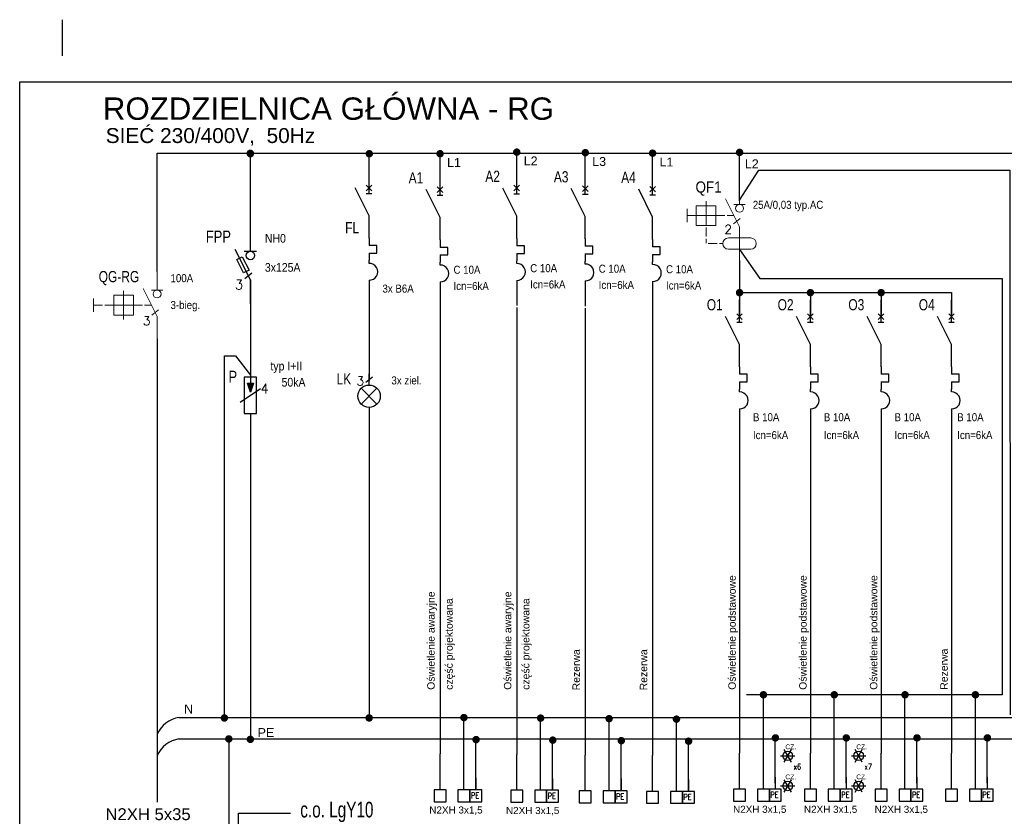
# Model space of a CAD drawing. Header units: millimetres. Extents: x 83969 to 164243, y -22860 to 4849.
# Tile 4 of 116: x 163266 to 163332, y -22644 to -22590. Entities that reach past the tile are written whole.
import ezdxf
from ezdxf.enums import TextEntityAlignment as Align

# ---------------------------------------------------------------- set-up
doc = ezdxf.new("R2010")
doc.units = ezdxf.units.MM
for name, pattern in [('ACAD_ISO04W100', [30, 24, -3, 0, -3]), ('DASHDOT', [25.4, 12.7, -6.35, 0, -6.35]), ('DASHED', [19.05, 12.7, -6.35])]:
    doc.linetypes.add(name, pattern=pattern)
doc.layers.get('0').update_dxf_attribs({"color": 251, "lineweight": 0})
for name, color, linetype in [('! GB N', 5, 'Continuous'), ('! GB Odbiory', 7, 'Continuous'), ('! GB Opis', 7, 'Continuous'), ('! GB PE', 96, 'Continuous'), ('! GB Przewody', 7, 'Continuous'), ('! GB Zabezpieczenia', 7, 'Continuous'), ('!TABELKA', 7, 'Continuous'), ('2DE_TXTART', 7, 'Continuous'), ('2DE_TXTCAR', 7, 'Continuous'), ('2DE_TXTFUN', 7, 'Continuous'), ('2DE_TXTLNK', 7, 'Continuous'), ('2DE_TXTMAN', 7, 'Continuous'), ('2DE_TXTNUM', 7, 'Continuous'), ('2DE_TXTORD', 7, 'Continuous'), ('2DE_TXTOTH', 7, 'Continuous'), ('2DE_TXTPFN', 7, 'Continuous'), ('2DE_TXTPIN', 7, 'Continuous'), ('_oprawyBDLuxEX', 253, 'Continuous'), ('ELE2', 6, 'Continuous'), ('Oprawy BD Lux', 1, 'Continuous'), ('ROZDZIELNICE', 7, 'Continuous')]:
    doc.layers.add(name, color=color, linetype=linetype)
doc.layers.add('2DE_OBJ_Hager', color=7, linetype='Continuous', lineweight=18)
doc.styles.add('Arial', font='arial.ttf')
doc.styles.add('CP_ATTR', font='ROMANS.SHX')
doc.styles.add('CP_ELATT', font='cp_simplex.shx')
doc.styles.add('CP_ELATT_IT', font='cp_simplex.shx', dxfattribs={"oblique": 15})
doc.styles.add('Romans', font='romans.shx', dxfattribs={"width": 0.8})
doc.styles.get("Standard").update_dxf_attribs({"font": 'arial.ttf'})

# ---------------------------------------------------------------- blocks, each defined once
blk = doc.blocks.new('cpelv_niecJ7_ns0085')
for p, q in [((0, 2.5), (0, 5)), ((-0.74, 3.15), (0.74, 4.35)), ((1.77, 1.77), (-1.77, -1.77)), ((-1.77, 1.77), (1.77, -1.77)), ((0, -2.5), (0, -5))]:
    blk.add_line(p, q)
blk.add_circle((0, 0), 2.5)
at = {"style": 'CP_ATTR'}
blk.add_text('3', height=2, dxfattribs=at).set_placement((-2.81, 2.41))
at = {"linetype": 'ByBlock', "style": 'CP_ELATT_IT', "flags": 9}
for tag in ['VOLTAGE', 'IP', 'CURRENT', 'EL-STATUS', 'POWER', 'PRODUCT-TYPE', 'NUMBER', 'GROUP', 'NAME']:
    blk.add_attdef(tag, (1, 0.94), '', height=0.1, dxfattribs=at)
at = {"layer": '2DE_TXTART', "linetype": 'ByBlock', "style": 'CP_ELATT', "width": 0.9, "flags": 8}
blk.add_attdef('ARTICLE', (5, 2.64), '', height=1.8, dxfattribs=at)
at = {"layer": '2DE_TXTCAR', "linetype": 'ByBlock', "style": 'CP_ELATT', "width": 0.8, "flags": 8}
blk.add_attdef('CHARACTER', text='', height=2.5, dxfattribs=at).set_placement((-4, -1.36), align=Align.RIGHT)
at = {"layer": '2DE_TXTFUN', "linetype": 'ByBlock', "style": 'CP_ELATT', "width": 0.9, "flags": 8}
blk.add_attdef('FUNCTION', (5, -6.36), '', height=1.8, dxfattribs=at)
at = {"layer": '2DE_TXTLNK', "linetype": 'ByBlock', "style": 'CP_ELATT_IT', "oblique": 15, "width": 0.8, "flags": 8}
blk.add_attdef('LINK', text='', height=2.5, dxfattribs=at).set_placement((-4, -5.36), align=Align.RIGHT)
at = {"layer": '2DE_TXTMAN', "linetype": 'ByBlock', "style": 'CP_ELATT', "width": 0.9, "flags": 8}
blk.add_attdef('PRODUCER', (5, -0.36), '', height=1.8, dxfattribs=at)
at = {"layer": '2DE_TXTNUM', "linetype": 'ByBlock', "style": 'CP_ELATT', "width": 0.8, "flags": 8}
blk.add_attdef('TAG', text='', height=2.5, dxfattribs=at).set_placement((-4, 2.64), align=Align.RIGHT)
at = {"layer": '2DE_TXTORD', "linetype": 'ByBlock', "style": 'CP_ELATT', "width": 0.9, "flags": 8}
blk.add_attdef('ORDER-NO', (5, -3.36), '', height=1.8, dxfattribs=at)
at = {"layer": '2DE_TXTOTH', "linetype": 'ByBlock', "style": 'CP_ELATT', "width": 0.9, "flags": 8}
blk.add_attdef('OTHER', (5, -9.36), '', height=1.8, dxfattribs=at)
at = {"layer": '2DE_TXTPFN', "linetype": 'ByBlock', "style": 'CP_ELATT', "width": 0.8, "flags": 8}
blk.add_attdef('CF1', (0.5, 5.5), '', height=1.8, dxfattribs=at)
blk.add_attdef('CF2', text='', height=1.8, dxfattribs=at).set_placement((0.5, -5.5), align=Align.TOP_LEFT)
at = {"layer": '2DE_TXTPIN', "linetype": 'ByBlock', "style": 'CP_ELATT', "width": 0.8, "flags": 8}
blk.add_attdef('CP1', (-0.8, 5), '', height=1.8, rotation=90, dxfattribs=at)
blk.add_attdef('CP2', text='', height=1.8, rotation=90, dxfattribs=at).set_placement((-0.8, -5), align=Align.RIGHT)
blk = doc.blocks.new('cpelv_niec07_ns0026h')
for p, q in [((0, 2.5), (0, 7.5)), ((0, -2.5), (-3.12, 3.75)), ((0.62, 4.38), (-0.63, 3.12)), ((-0.63, 4.38), (0.62, 3.12)), ((-0.63, 2.5), (0.62, 2.5)), ((0, -7.5), (0, -2.5)), ((0, -7.5), (0, -9.15)), ((1.7, -9.15), (0, -9.15)), ((0, -10.85), (1.7, -10.85)), ((0, -10.85), (0, -12.5)), ((1.7, -10.85), (1.7, -9.15)), ((0, -13.12), (0, -12.5)), ((0, -16.87), (0, -17.5))]:
    blk.add_line(p, q)
at = {"linetype": 'Continuous'}
blk.add_line((0, -17.5), (0, -22.5), dxfattribs=at)
blk.add_arc((0.06, -15), 1.88, 268.2798, 91.7202)
at = {"linetype": 'ByBlock', "style": 'CP_ELATT_IT', "flags": 9}
for tag in ['VOLTAGE', 'IP', 'CURRENT', 'EL-STATUS', 'POWER', 'PRODUCT-TYPE', 'NUMBER', 'GROUP', 'NAME']:
    blk.add_attdef(tag, (1, 0.94), '', height=0.1, dxfattribs=at)
at = {"layer": '2DE_TXTART', "linetype": 'ByBlock', "style": 'CP_ELATT', "width": 0.9, "flags": 8}
blk.add_attdef('ARTICLE', (3, 5.14), '', height=1.8, dxfattribs=at)
at = {"layer": '2DE_TXTCAR', "linetype": 'ByBlock', "style": 'CP_ELATT', "width": 0.8, "flags": 8}
blk.add_attdef('CHARACTER', text='', height=2.5, dxfattribs=at).set_placement((-4, -6.86), align=Align.RIGHT)
at = {"layer": '2DE_TXTFUN', "linetype": 'ByBlock', "style": 'CP_ELATT', "width": 0.9, "flags": 8}
blk.add_attdef('FUNCTION', (3, -3.86), '', height=1.8, dxfattribs=at)
at = {"layer": '2DE_TXTLNK', "linetype": 'ByBlock', "style": 'CP_ELATT_IT', "oblique": 15, "width": 0.8, "flags": 8}
blk.add_attdef('LINK', text='', height=2.5, dxfattribs=at).set_placement((-4, -10.86), align=Align.RIGHT)
at = {"layer": '2DE_TXTMAN', "linetype": 'ByBlock', "style": 'CP_ELATT', "width": 0.9, "flags": 8}
blk.add_attdef('PRODUCER', (3, 2.14), '', height=1.8, dxfattribs=at)
at = {"layer": '2DE_TXTNUM', "linetype": 'ByBlock', "style": 'CP_ELATT', "width": 0.8, "flags": 8}
blk.add_attdef('TAG', text='', height=2.5, dxfattribs=at).set_placement((-4, 5.14), align=Align.RIGHT)
at = {"layer": '2DE_TXTORD', "linetype": 'ByBlock', "style": 'CP_ELATT', "width": 0.9, "flags": 8}
blk.add_attdef('ORDER-NO', (3, -0.86), '', height=1.8, dxfattribs=at)
at = {"layer": '2DE_TXTOTH', "linetype": 'ByBlock', "style": 'CP_ELATT', "width": 0.9, "flags": 8}
blk.add_attdef('OTHER', (3, -6.86), '', height=1.8, dxfattribs=at)
at = {"layer": '2DE_TXTPFN', "linetype": 'ByBlock', "style": 'CP_ELATT', "width": 0.8, "flags": 8}
blk.add_attdef('CF1', (0.5, 8), '', height=1.8, dxfattribs=at)
blk.add_attdef('CF2', text='', height=1.8, dxfattribs=at).set_placement((0.5, -23), align=Align.TOP_LEFT)
at = {"layer": '2DE_TXTPIN', "linetype": 'ByBlock', "style": 'CP_ELATT', "width": 0.8, "flags": 8}
blk.add_attdef('CP1', (-0.8, 5.5), '', height=1.8, rotation=90, dxfattribs=at)
blk.add_attdef('CP2', text='', height=1.8, rotation=90, dxfattribs=at).set_placement((-0.8, -20.5), align=Align.RIGHT)
blk = doc.blocks.new('ramka A4')
at = {"linetype": 'ByBlock', "ltscale": 10}
blk.add_line((7.46, 199.45), (7.46, 205.66), dxfattribs=at)
for p, q in [((0.08, 0), (0.08, 195)), ((0.08, 195), (287.46, 195))]:
    blk.add_line(p, q)
blk = doc.blocks.new('cpelv_n07_21_09_N0N5')
for p, q in [((0, 3.38), (0, 7.5)), ((0, -2.5), (-3.12, 3.75)), ((-1.25, 3.38), (1.25, 3.38)), ((-1.16, -2.26), (0.32, -1.06)), ((0, -3.75), (0, -2.5)), ((0, -7.5), (0, -3.75))]:
    blk.add_line(p, q)
blk.add_lwpolyline([(-1.4, -1.1), (-2.8, 1.69), (-1.68, 2.25), (-0.28, -0.54)], close=True)
blk.add_circle((0, 2.5), 0.884)
at = {"style": 'CP_ATTR'}
blk.add_text('3', height=2, dxfattribs=at).set_placement((-3.19, -4.5))
at = {"linetype": 'ByBlock', "style": 'CP_ELATT_IT', "flags": 9}
for tag in ['VOLTAGE', 'IP', 'CURRENT', 'EL-STATUS', 'POWER', 'PRODUCT-TYPE', 'NUMBER', 'GROUP', 'NAME']:
    blk.add_attdef(tag, (1, -1.56), '', height=0.1, dxfattribs=at)
at = {"layer": '2DE_TXTART', "linetype": 'ByBlock', "style": 'CP_ELATT', "width": 0.9, "flags": 8}
blk.add_attdef('ARTICLE', (3, 5.14), '', height=1.8, dxfattribs=at)
at = {"layer": '2DE_TXTCAR', "linetype": 'ByBlock', "style": 'CP_ELATT', "width": 0.8, "flags": 8}
blk.add_attdef('CHARACTER', text='', height=2.5, dxfattribs=at).set_placement((-4, -6.86), align=Align.RIGHT)
at = {"layer": '2DE_TXTFUN', "linetype": 'ByBlock', "style": 'CP_ELATT', "width": 0.9, "flags": 8}
blk.add_attdef('FUNCTION', (3, -3.86), '', height=1.8, dxfattribs=at)
at = {"layer": '2DE_TXTLNK', "linetype": 'ByBlock', "style": 'CP_ELATT_IT', "oblique": 15, "width": 0.8, "flags": 8}
blk.add_attdef('LINK', text='', height=2.5, dxfattribs=at).set_placement((-4, -10.86), align=Align.RIGHT)
at = {"layer": '2DE_TXTMAN', "linetype": 'ByBlock', "style": 'CP_ELATT', "width": 0.9, "flags": 8}
blk.add_attdef('PRODUCER', (3, 2.14), '', height=1.8, dxfattribs=at)
at = {"layer": '2DE_TXTNUM', "linetype": 'ByBlock', "style": 'CP_ELATT', "width": 0.8, "flags": 8}
blk.add_attdef('TAG', text='', height=2.5, dxfattribs=at).set_placement((-4, 5.14), align=Align.RIGHT)
at = {"layer": '2DE_TXTORD', "linetype": 'ByBlock', "style": 'CP_ELATT', "width": 0.9, "flags": 8}
blk.add_attdef('ORDER-NO', (3, -0.86), '', height=1.8, dxfattribs=at)
at = {"layer": '2DE_TXTOTH', "linetype": 'ByBlock', "style": 'CP_ELATT', "width": 0.9, "flags": 8}
blk.add_attdef('OTHER', (3, -6.86), '', height=1.8, dxfattribs=at)
at = {"layer": '2DE_TXTPFN', "linetype": 'ByBlock', "style": 'CP_ELATT', "width": 0.8, "flags": 8}
blk.add_attdef('CF1', (0.5, 8), '', height=1.8, dxfattribs=at)
blk.add_attdef('CF2', text='', height=1.8, dxfattribs=at).set_placement((0.5, -8), align=Align.TOP_LEFT)
at = {"layer": '2DE_TXTPIN', "linetype": 'ByBlock', "style": 'CP_ELATT', "width": 0.8, "flags": 8}
blk.add_attdef('CP1', (-0.8, 5.5), '', height=1.8, rotation=90, dxfattribs=at)
blk.add_attdef('CP2', text='', height=1.8, rotation=90, dxfattribs=at).set_placement((-0.8, -5.5), align=Align.RIGHT)
blk = doc.blocks.new('cpelv_nJ7_22_03_00B4')
h = blk.add_hatch(color=256)
h.paths.add_polyline_path([(-0.62, 2.5), (0, 0.62), (0, 2.5)])
h.paths.add_polyline_path([(0, 2.5), (0, 0.62), (0.62, 2.5)])
for p, q in [((0, 7.5), (0, 0.62)), ((-0.62, 2.5), (0.62, 2.5)), ((0, 0.62), (-0.62, 2.5)), ((0.62, 2.5), (0, 0.62)), ((-2.09, -1.38), (2.09, 1.38)), ((0, -3.75), (0, -7.5))]:
    blk.add_line(p, q)
blk.add_lwpolyline([(-1.25, 3.75), (-1.25, -3.75), (1.25, -3.75), (1.25, 3.75)], close=True)
at = {"style": 'CP_ATTR'}
blk.add_text('4', height=2, dxfattribs=at).set_placement((2.09, 1.38), align=Align.MIDDLE_LEFT)
at = {"linetype": 'ByBlock', "style": 'CP_ELATT_IT', "flags": 9}
for tag in ['VOLTAGE', 'IP', 'CURRENT', 'EL-STATUS', 'POWER', 'PRODUCT-TYPE', 'NUMBER', 'GROUP', 'NAME']:
    blk.add_attdef(tag, (1, -1.56), '', height=0.1, dxfattribs=at)
at = {"layer": '2DE_TXTART', "linetype": 'ByBlock', "style": 'CP_ELATT', "width": 0.9, "flags": 8}
blk.add_attdef('ARTICLE', (5, 5.14), '', height=1.8, dxfattribs=at)
at = {"layer": '2DE_TXTCAR', "linetype": 'ByBlock', "style": 'CP_ELATT', "width": 0.8, "flags": 8}
blk.add_attdef('CHARACTER', text='', height=2.5, dxfattribs=at).set_placement((-4, -6.86), align=Align.RIGHT)
at = {"layer": '2DE_TXTFUN', "linetype": 'ByBlock', "style": 'CP_ELATT', "width": 0.9, "flags": 8}
blk.add_attdef('FUNCTION', (5, -3.86), '', height=1.8, dxfattribs=at)
at = {"layer": '2DE_TXTLNK', "linetype": 'ByBlock', "style": 'CP_ELATT_IT', "oblique": 15, "width": 0.8, "flags": 8}
blk.add_attdef('LINK', text='', height=2.5, dxfattribs=at).set_placement((-4, -10.86), align=Align.RIGHT)
at = {"layer": '2DE_TXTMAN', "linetype": 'ByBlock', "style": 'CP_ELATT', "width": 0.9, "flags": 8}
blk.add_attdef('PRODUCER', (5, 2.14), '', height=1.8, dxfattribs=at)
at = {"layer": '2DE_TXTNUM', "linetype": 'ByBlock', "style": 'CP_ELATT', "width": 0.8, "flags": 8}
blk.add_attdef('TAG', text='', height=2.5, dxfattribs=at).set_placement((-4, 5.14), align=Align.RIGHT)
at = {"layer": '2DE_TXTORD', "linetype": 'ByBlock', "style": 'CP_ELATT', "width": 0.9, "flags": 8}
blk.add_attdef('ORDER-NO', (5, -0.86), '', height=1.8, dxfattribs=at)
at = {"layer": '2DE_TXTOTH', "linetype": 'ByBlock', "style": 'CP_ELATT', "width": 0.9, "flags": 8}
blk.add_attdef('OTHER', (5, -6.86), '', height=1.8, dxfattribs=at)
at = {"layer": '2DE_TXTPFN', "linetype": 'ByBlock', "style": 'CP_ELATT', "width": 0.8, "flags": 8}
blk.add_attdef('CF1', (0.5, 8), '', height=1.8, dxfattribs=at)
blk.add_attdef('CF2', text='', height=1.8, dxfattribs=at).set_placement((0.5, -8), align=Align.TOP_LEFT)
at = {"layer": '2DE_TXTPIN', "linetype": 'ByBlock', "style": 'CP_ELATT', "width": 0.8, "flags": 8}
blk.add_attdef('CP1', (-0.8, 5.5), '', height=1.8, rotation=90, dxfattribs=at)
blk.add_attdef('CP2', text='', height=1.8, rotation=90, dxfattribs=at).set_placement((-0.8, -5.5), align=Align.RIGHT)
blk = doc.blocks.new('cpelv_n07_cp_09_N0d90')
for p, q in [((0, 3.38), (0, 7.5)), ((-7.5, 2.2), (-7.5, 3.2)), ((0, -2.5), (-3.12, 3.75)), ((-1.25, 3.38), (1.25, 3.38)), ((-14.2, 1.5), (-14.2, -1.5)), ((-14.2, 0), (-12.2, 0)), ((-11.7, 0), (-9.7, 0)), ((-9.7, 0), (-5.3, 0)), ((-7.5, 2.2), (-7.5, -2.2)), ((-5.3, 0), (-3.3, 0)), ((-2.8, 0), (-1.25, 0)), ((-7.5, -3.2), (-7.5, -2.2)), ((-1.16, -2.26), (0.32, -1.06)), ((0, -3.75), (0, -2.5)), ((0, -7.5), (0, -3.75))]:
    blk.add_line(p, q)
blk.add_lwpolyline([(-9.7, -2.2), (-5.3, -2.2), (-5.3, 2.2), (-9.7, 2.2)], close=True)
blk.add_circle((0, 2.5), 0.884)
at = {"style": 'CP_ATTR'}
blk.add_text('3', height=2, dxfattribs=at).set_placement((-3.19, -4.5))
at = {"linetype": 'ByBlock', "style": 'CP_ELATT_IT', "flags": 9}
for tag in ['VOLTAGE', 'IP', 'CURRENT', 'EL-STATUS', 'POWER', 'PRODUCT-TYPE', 'NUMBER', 'GROUP', 'NAME']:
    blk.add_attdef(tag, (1, -1.56), '', height=0.1, dxfattribs=at)
at = {"layer": '2DE_TXTART', "linetype": 'ByBlock', "style": 'CP_ELATT', "width": 0.9, "flags": 8}
blk.add_attdef('ARTICLE', (3, 5.14), '', height=1.8, dxfattribs=at)
at = {"layer": '2DE_TXTCAR', "linetype": 'ByBlock', "style": 'CP_ELATT', "width": 0.8, "flags": 8}
blk.add_attdef('CHARACTER', text='', height=2.5, dxfattribs=at).set_placement((-4, -6.86), align=Align.RIGHT)
at = {"layer": '2DE_TXTFUN', "linetype": 'ByBlock', "style": 'CP_ELATT', "width": 0.9, "flags": 8}
blk.add_attdef('FUNCTION', (3, -3.86), '', height=1.8, dxfattribs=at)
at = {"layer": '2DE_TXTLNK', "linetype": 'ByBlock', "style": 'CP_ELATT_IT', "oblique": 15, "width": 0.8, "flags": 8}
blk.add_attdef('LINK', text='', height=2.5, dxfattribs=at).set_placement((-4, -10.86), align=Align.RIGHT)
at = {"layer": '2DE_TXTMAN', "linetype": 'ByBlock', "style": 'CP_ELATT', "width": 0.9, "flags": 8}
blk.add_attdef('PRODUCER', (3, 2.14), '', height=1.8, dxfattribs=at)
at = {"layer": '2DE_TXTNUM', "linetype": 'ByBlock', "style": 'CP_ELATT', "width": 0.8, "flags": 8}
blk.add_attdef('TAG', text='', height=2.5, dxfattribs=at).set_placement((-4, 5.14), align=Align.RIGHT)
at = {"layer": '2DE_TXTORD', "linetype": 'ByBlock', "style": 'CP_ELATT', "width": 0.9, "flags": 8}
blk.add_attdef('ORDER-NO', (3, -0.86), '', height=1.8, dxfattribs=at)
at = {"layer": '2DE_TXTOTH', "linetype": 'ByBlock', "style": 'CP_ELATT', "width": 0.9, "flags": 8}
blk.add_attdef('OTHER', (3, -6.86), '', height=1.8, dxfattribs=at)
at = {"layer": '2DE_TXTPFN', "linetype": 'ByBlock', "style": 'CP_ELATT', "width": 0.8, "flags": 8}
blk.add_attdef('CF1', (0.5, 8), '', height=1.8, dxfattribs=at)
blk.add_attdef('CF2', text='', height=1.8, dxfattribs=at).set_placement((0.5, -8), align=Align.TOP_LEFT)
at = {"layer": '2DE_TXTPIN', "linetype": 'ByBlock', "style": 'CP_ELATT', "width": 0.8, "flags": 8}
blk.add_attdef('CP1', (-0.8, 5.5), '', height=1.8, rotation=90, dxfattribs=at)
blk.add_attdef('CP2', text='', height=1.8, rotation=90, dxfattribs=at).set_placement((-0.8, -5.5), align=Align.RIGHT)
blk = doc.blocks.new('LISTWA 1_N_PE')
for p, q in [((0, -24), (0, 0)), ((16, -24), (16, -8)), ((24, -16), (24, -24))]:
    blk.add_line(p, q)
for points in [[(-4, -32), (4, -32), (4, -24), (-4, -24)], [(12, -32), (20, -32), (20, -24), (12, -24)], [(20, -32), (28, -32), (28, -24), (20, -24)]]:
    blk.add_lwpolyline(points, close=True)
at = {"style": 'Romans', "width": 0.8}
blk.add_text('PE', height=4, dxfattribs=at).set_placement((20.73, -29.79))
at = {"width": 0.75}
blk.add_attdef('N', (12.85, -30.3), '', height=4, dxfattribs=at)
for tag, p in [('PRZEWÓD', (-4.36, -39.93)), ('MOC', (6.8, -47.63))]:
    blk.add_attdef(tag, p, '', height=4.75)
at = {"flags": 4}
blk.add_attdef('NR ', (9.64, -55.59), '', height=4.75, dxfattribs=at)
blk = doc.blocks.new('A$C61F7E6F3')
blk.add_line((-37.5, 0), (37.5, 0))
blk.add_circle((0, -26.5), 26.5)
blk = doc.blocks.new('cpelv_eiec07_ns0023_p1')
for p, q in [((0, 7.5), (0, 2.5)), ((-7.5, 2.2), (-7.5, 3.2)), ((0, -2.5), (-3.12, 3.75)), ((-11.7, 1.5), (-11.7, -1.5)), ((-11.7, 0), (-9.7, 0)), ((-9.7, 0), (-5.3, 0)), ((-7.5, 2.2), (-7.5, -2.2)), ((-5.3, 0), (-3.3, 0)), ((-2.8, 0), (-1.25, 0)), ((-1.36, -1.85), (0.11, -0.65)), ((-7.5, -4.7), (-7.5, -2.7)), ((0, -2.5), (0, -10)), ((-7.5, -6.2), (-7.5, -5.2)), ((-7, -6.25), (-5, -6.25)), ((-4.5, -6.25), (-3.75, -6.25)), ((-2.5, -5), (2.5, -5)), ((2.5, -7.5), (-2.5, -7.5))]:
    blk.add_line(p, q)
blk.add_lwpolyline([(-9.7, -2.2), (-5.3, -2.2), (-5.3, 2.2), (-9.7, 2.2)], close=True)
for centre, start, end in [((-2.5, -6.25), 90, 270), ((2.5, -6.25), 270, 90)]:
    blk.add_arc(centre, 1.25, start, end)
at = {"xscale": 0.03333333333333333, "yscale": 0.03333333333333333, "zscale": 0.03333333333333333}
blk.add_blockref('A$C61F7E6F3', (0, 2.5), dxfattribs=at)
at = {"style": 'CP_ATTR'}
blk.add_text('2', height=2, dxfattribs=at).set_placement((-3.4, -4.09))
at = {"linetype": 'ByBlock', "style": 'CP_ELATT', "flags": 9}
for tag in ['VOLTAGE', 'TEXT_01', 'NAME', 'GROUP', 'NUMBER', 'PRODUCT-TYPE', 'POWER', 'EL-STATUS', 'CURRENT', 'IP', 'PRODUCER']:
    blk.add_attdef(tag, (1, -1.56), '', height=0.1, dxfattribs=at)
at = {"layer": '2DE_TXTART', "linetype": 'ByBlock', "style": 'CP_ELATT', "width": 0.6, "flags": 8}
for tag, p in [('ARTICLE', (4, 3.55)), ('ARTICLE-1', (4, 0.55)), ('ARTICLE-2', (4, -2.45))]:
    blk.add_attdef(tag, p, '', height=1.8, dxfattribs=at)
at = {"layer": '2DE_TXTCAR', "linetype": 'ByBlock', "style": 'CP_ELATT', "width": 0.6, "flags": 8}
blk.add_attdef('CHARACTER', text='', height=1.8, dxfattribs=at).set_placement((-9, -5.45), align=Align.RIGHT)
at = {"layer": '2DE_TXTFUN', "linetype": 'ByBlock', "style": 'CP_ELATT', "width": 0.6, "flags": 8}
blk.add_attdef('FUNCTION', (4, -5.45), '', height=1.8, dxfattribs=at)
at = {"layer": '2DE_TXTLNK', "linetype": 'ByBlock', "style": 'CP_ELATT_IT', "oblique": 15, "width": 0.6, "flags": 8}
blk.add_attdef('LINK', text='', height=1.8, dxfattribs=at).set_placement((-9, -8.45), align=Align.RIGHT)
at = {"layer": '2DE_TXTNUM', "linetype": 'ByBlock', "style": 'CP_ELATT', "width": 0.6, "flags": 8}
blk.add_attdef('TAG', text='', height=2.5, dxfattribs=at).set_placement((-4, 5.14), align=Align.RIGHT)
at = {"layer": '2DE_TXTORD', "linetype": 'ByBlock', "style": 'CP_ELATT', "width": 0.6, "flags": 8}
blk.add_attdef('ORDER-NO', (4, 6.55), '', height=1.8, dxfattribs=at)
at = {"layer": '2DE_TXTOTH', "linetype": 'ByBlock', "style": 'CP_ELATT', "width": 0.6, "flags": 8}
blk.add_attdef('OTHER', (4, -8.45), '', height=1.8, dxfattribs=at)
at = {"layer": '2DE_TXTPFN', "linetype": 'ByBlock', "style": 'CP_ELATT', "width": 0.6, "flags": 8}
blk.add_attdef('CF1', (0.5, 8), '', height=1.8, dxfattribs=at)
blk.add_attdef('CF2', text='', height=1.8, dxfattribs=at).set_placement((0.5, -10.5), align=Align.TOP_LEFT)
at = {"layer": '2DE_TXTPIN', "linetype": 'ByBlock', "style": 'CP_ELATT', "width": 0.6, "flags": 8}
blk.add_attdef('CP1', (-0.8, 5.5), '', height=1.8, rotation=90, dxfattribs=at)
blk.add_attdef('CP2', text='', height=1.8, rotation=90, dxfattribs=at).set_placement((-0.8, -9), align=Align.RIGHT)
blk = doc.blocks.new('Multisensor')
at = {"layer": 'Oprawy BD Lux', "ltscale": 100}
for p, q in [((-15, 0), (15, 0)), ((7.5, -13), (-7.5, 13)), ((-7.5, -13), (7.5, 13))]:
    blk.add_line(p, q, dxfattribs=at)
blk.add_circle((0, 0), 10, dxfattribs=at)
at = {"layer": '_oprawyBDLuxEX', "color": 7}
blk.add_text('CZ.', height=10, dxfattribs=at).set_placement((-5, 13.9))

msp = doc.modelspace()

# ---------------------------------------------------------------- linework, layer by layer
at = {"layer": '! GB N'}
msp.add_line((163289.433, -22616.835), (163289.433, -22636.921), dxfattribs=at)
at = {"layer": '! GB N', "ltscale": 2}
msp.add_line((163276.674, -22636.885), (163378.069, -22636.885), dxfattribs=at)
at = {"layer": '! GB N'}
for points in [[(163314.291, -22602.171), (163315.585, -22600.173), (163332.433, -22600.175), (163332.439, -22636.714)], [(163314.291, -22605.484), (163315.645, -22607.438), (163331.915, -22607.438), (163331.915, -22635.368), (163314.767, -22635.368)], [(163279.727, -22636.92), (163279.725, -22612.627), (163280.468, -22612.623)], [(163280.468, -22612.623), (163281.468, -22613.919)]]:
    msp.add_lwpolyline(points, dxfattribs=at)
at = {"layer": '! GB N', "color": 5, "linetype": 'DASHED', "ltscale": 2, "const_width": 0.25}
for points in [[(163315.768, -22635.365, 1), (163316.018, -22635.365, 1)], [(163320.523, -22635.365, 1), (163320.773, -22635.365, 1)], [(163325.268, -22635.365, 1), (163325.518, -22635.365, 1)], [(163329.992, -22635.365, 1), (163330.242, -22635.365, 1)], [(163295.673, -22636.896, 1), (163295.923, -22636.896, 1)], [(163300.819, -22636.931, 1), (163301.069, -22636.931, 1)], [(163305.415, -22636.967, 1), (163305.665, -22636.967, 1)], [(163309.933, -22637.002, 1), (163310.183, -22637.002, 1)]]:
    msp.add_lwpolyline(points, format="xyb", close=True, dxfattribs=at)
at = {"layer": '! GB N', "const_width": 0.25}
for points in [[(163279.602, -22636.922, 1), (163279.852, -22636.922, 1)], [(163289.312, -22636.921, 1), (163289.562, -22636.921, 1)]]:
    msp.add_lwpolyline(points, format="xyb", close=True, dxfattribs=at)
at = {"layer": '! GB N', "ltscale": 2}
msp.add_arc((163277.032, -22638.854), 2.001, 100.30922, 155.60395, dxfattribs=at)
at = {"layer": '! GB PE', "ltscale": 2}
msp.add_line((163276.674, -22638.318), (163378.069, -22638.326), dxfattribs=at)
msp.add_lwpolyline([(163281.468, -22617.712), (163281.468, -22638.363)], dxfattribs=at)
at = {"layer": '! GB PE', "color": 96, "linetype": 'DASHDOT', "ltscale": 2, "const_width": 0.25}
for points in [[(163279.899, -22638.327, 1), (163280.149, -22638.327, 1)], [(163281.343, -22638.357, 1), (163281.593, -22638.357, 1)]]:
    msp.add_lwpolyline(points, format="xyb", close=True, dxfattribs=at)
at = {"layer": '! GB PE', "ltscale": 2}
msp.add_arc((163277.032, -22640.287), 2.001, 100.30922, 155.60395, dxfattribs=at)
at = {"layer": '! GB Przewody'}
for p, q in [((163281.468, -22601.056), (163281.468, -22599.067)), ((163289.433, -22601.046), (163289.433, -22599.294)), ((163294.198, -22601.419), (163294.198, -22599.064)), ((163299.344, -22601.315), (163299.344, -22598.96)), ((163303.94, -22601.35), (163303.94, -22598.995)), ((163308.458, -22601.386), (163308.458, -22599.031)), ((163314.291, -22600.966), (163314.291, -22598.977)), ((163314.291, -22602.219), (163314.291, -22599.102)), ((163281.468, -22604.266), (163281.468, -22601.056)), ((163314.291, -22606.234), (163314.291, -22609.99)), ((163281.468, -22607.516), (163281.468, -22613.77)), ((163289.433, -22608.02), (163289.433, -22614.274)), ((163314.291, -22608.386), (163328.515, -22608.386)), ((163319.046, -22608.386), (163319.046, -22609.99)), ((163323.791, -22608.386), (163323.791, -22609.99)), ((163328.515, -22608.386), (163328.515, -22609.99)), ((163314.291, -22617.862), (163314.291, -22639.292)), ((163319.046, -22617.862), (163319.046, -22639.292)), ((163323.791, -22617.862), (163323.791, -22639.292)), ((163328.515, -22617.862), (163328.515, -22639.292))]:
    msp.add_line(p, q, dxfattribs=at)
at = {"layer": '! GB Przewody', "linetype": 'ACAD_ISO04W100', "ltscale": 4}
msp.add_line((163280.024, -22638.318), (163280.025, -22649.135), dxfattribs=at)
at = {"layer": '! GB Przewody', "linetype": 'ACAD_ISO04W100', "ltscale": 3}
for p, q in [((163280.682, -22649.059), (163280.682, -22643.316)), ((163280.682, -22643.316), (163284.151, -22643.316))]:
    msp.add_line(p, q, dxfattribs=at)
at = {"layer": '! GB Przewody', "const_width": 0.25}
for points in [[(163281.339, -22599.035, 1), (163281.589, -22599.035, 1)], [(163299.219, -22598.96, 1), (163299.469, -22598.96, 1)], [(163303.815, -22598.995, 1), (163304.065, -22598.995, 1)], [(163308.333, -22599.031, 1), (163308.583, -22599.031, 1)], [(163314.166, -22598.977, 1), (163314.416, -22598.977, 1)], [(163281.343, -22599.067, 1), (163281.593, -22599.067, 1)], [(163289.323, -22599.067, 1), (163289.573, -22599.067, 1)], [(163294.073, -22599.064, 1), (163294.323, -22599.064, 1)], [(163314.166, -22608.386, 1), (163314.416, -22608.386, 1)], [(163318.921, -22608.386, 1), (163319.171, -22608.386, 1)], [(163323.666, -22608.386, 1), (163323.916, -22608.386, 1)], [(163296.489, -22638.373, 1), (163296.739, -22638.373, 1)], [(163301.634, -22638.409, 1), (163301.884, -22638.409, 1)], [(163306.231, -22638.445, 1), (163306.481, -22638.445, 1)], [(163310.749, -22638.48, 1), (163310.999, -22638.48, 1)], [(163316.572, -22638.258, 1), (163316.822, -22638.258, 1)], [(163321.327, -22638.258, 1), (163321.577, -22638.258, 1)], [(163326.072, -22638.258, 1), (163326.322, -22638.258, 1)], [(163330.796, -22638.258, 1), (163331.046, -22638.258, 1)]]:
    msp.add_lwpolyline(points, format="xyb", close=True, dxfattribs=at)
at = {"layer": '! GB Przewody'}
for points in [[(163275.211, -22599.031), (163378.069, -22599.031)], [(163275.211, -22606.976), (163275.211, -22599.031)], [(163294.198, -22609.351), (163294.198, -22639.337)], [(163308.458, -22609.318), (163308.458, -22639.444)], [(163299.344, -22609.387), (163299.344, -22639.373)], [(163303.94, -22609.422), (163303.94, -22639.409)], [(163315.891, -22640.092), (163315.891, -22635.365)], [(163320.646, -22640.092), (163320.646, -22635.365)], [(163325.391, -22640.092), (163325.391, -22635.365)], [(163330.115, -22640.092), (163330.115, -22635.365)], [(163295.798, -22641.5), (163295.797, -22636.896)], [(163300.944, -22641.535), (163300.943, -22636.931)], [(163305.54, -22641.571), (163305.54, -22636.967)], [(163310.058, -22641.606), (163310.058, -22637.002)], [(163296.598, -22641.737), (163296.598, -22638.445)], [(163316.691, -22641.292), (163316.684, -22638.197)], [(163321.446, -22641.292), (163321.439, -22638.197)], [(163326.191, -22641.292), (163326.184, -22638.197)], [(163330.915, -22641.292), (163330.908, -22638.197)], [(163301.744, -22641.773), (163301.744, -22638.48)], [(163306.34, -22641.809), (163306.34, -22638.516)], [(163310.858, -22641.844), (163310.858, -22638.551)]]:
    msp.add_lwpolyline(points, dxfattribs=at)
at = {"layer": 'ROZDZIELNICE'}
msp.add_lwpolyline([(163275.211, -22611.476), (163275.211, -22642.572)], dxfattribs=at)

# ---------------------------------------------------------------- block references
at = {"layer": '! GB Odbiory'}
ref = msp.add_blockref('LISTWA 1_N_PE', (163294.198, -22639.337), dxfattribs=dict(at, xscale=0.1, yscale=0.1, zscale=0.1))
ref.add_attrib('PRZEWÓD', 'N2XH 3x1,5', (163293.474, -22643.331), dxfattribs={"layer": '0', "height": 0.4752, "style": 'Arial'})
ref = msp.add_blockref('LISTWA 1_N_PE', (163299.344, -22639.373), dxfattribs=dict(at, xscale=0.1, yscale=0.1, zscale=0.1))
ref.add_attrib('PRZEWÓD', 'N2XH 3x1,5', (163298.62, -22643.366), dxfattribs={"layer": '0', "height": 0.4752, "style": 'Arial'})
at = {"layer": '! GB Odbiory', "xscale": 0.1, "yscale": 0.1, "zscale": 0.1}
for p in [(163303.94, -22639.409), (163308.458, -22639.444), (163328.515, -22639.292)]:
    msp.add_blockref('LISTWA 1_N_PE', p, dxfattribs=at)
at = {"layer": '! GB Odbiory'}
ref = msp.add_blockref('LISTWA 1_N_PE', (163314.291, -22639.292), dxfattribs=dict(at, xscale=0.1, yscale=0.1, zscale=0.1))
ref.add_attrib('PRZEWÓD', 'N2XH 3x1,5', (163313.855, -22643.285), dxfattribs={"layer": '0', "height": 0.4752, "style": 'Arial'})
ref = msp.add_blockref('LISTWA 1_N_PE', (163319.046, -22639.292), dxfattribs=dict(at, xscale=0.1, yscale=0.1, zscale=0.1))
ref.add_attrib('PRZEWÓD', 'N2XH 3x1,5', (163318.61, -22643.285), dxfattribs={"layer": '0', "height": 0.4752, "style": 'Arial'})
ref = msp.add_blockref('LISTWA 1_N_PE', (163323.791, -22639.292), dxfattribs=dict(at, xscale=0.1, yscale=0.1, zscale=0.1))
ref.add_attrib('PRZEWÓD', 'N2XH 3x1,5', (163323.355, -22643.286), dxfattribs={"layer": '0', "height": 0.4752, "style": 'Arial'})
at = {"layer": '! GB Zabezpieczenia'}
ref = msp.add_blockref('cpelv_niec07_ns0026h', (163289.433, -22602.488), dxfattribs=dict(at, xscale=0.3, yscale=0.3, zscale=0.3))
ref.add_attrib('TAG', 'FL', dxfattribs={"layer": '2DE_TXTNUM', "color": 7, "linetype": 'ByBlock', "height": 0.75, "style": 'CP_ELATT', "width": 0.8, "flags": 8}).set_placement((163288.766, -22604.406), align=Align.RIGHT)
ref.add_attrib('ARTICLE', '3x B6A', (163290.333, -22608.385), dxfattribs={"layer": '2DE_TXTART', "color": 7, "linetype": 'ByBlock', "height": 0.54, "style": 'CP_ELATT', "width": 0.9, "flags": 8})
ref = msp.add_blockref('cpelv_niec07_ns0026h', (163294.198, -22602.601), dxfattribs=dict(at, xscale=0.3, yscale=0.3, zscale=0.3))
ref.add_attrib('TAG', 'A1', dxfattribs={"layer": '2DE_TXTNUM', "color": 7, "linetype": 'ByBlock', "height": 0.75, "style": 'CP_ELATT', "width": 0.8, "flags": 8}).set_placement((163293.069, -22601.058), align=Align.RIGHT)
ref.add_attrib('ARTICLE', 'C 10A', (163295.098, -22607.118), dxfattribs={"layer": '2DE_TXTART', "color": 7, "linetype": 'ByBlock', "height": 0.54, "style": 'CP_ELATT', "width": 0.9, "flags": 8})
ref.add_attrib('PRODUCER', 'Icn=6kA', (163295.098, -22608.209), dxfattribs={"layer": '2DE_TXTMAN', "color": 7, "linetype": 'ByBlock', "height": 0.54, "style": 'CP_ELATT', "width": 0.9, "flags": 8})
ref = msp.add_blockref('cpelv_niec07_ns0026h', (163299.344, -22602.497), dxfattribs=dict(at, xscale=0.3, yscale=0.3, zscale=0.3))
ref.add_attrib('TAG', 'A2', dxfattribs={"layer": '2DE_TXTNUM', "color": 7, "linetype": 'ByBlock', "height": 0.75, "style": 'CP_ELATT', "width": 0.8, "flags": 8}).set_placement((163298.215, -22600.954), align=Align.RIGHT)
ref.add_attrib('ARTICLE', 'C 10A', (163300.244, -22607.014), dxfattribs={"layer": '2DE_TXTART', "color": 7, "linetype": 'ByBlock', "height": 0.54, "style": 'CP_ELATT', "width": 0.9, "flags": 8})
ref.add_attrib('PRODUCER', 'Icn=6kA', (163300.244, -22608.105), dxfattribs={"layer": '2DE_TXTMAN', "color": 7, "linetype": 'ByBlock', "height": 0.54, "style": 'CP_ELATT', "width": 0.9, "flags": 8})
ref = msp.add_blockref('cpelv_niec07_ns0026h', (163303.94, -22602.533), dxfattribs=dict(at, xscale=0.3, yscale=0.3, zscale=0.3))
ref.add_attrib('TAG', 'A3', dxfattribs={"layer": '2DE_TXTNUM', "color": 7, "linetype": 'ByBlock', "height": 0.75, "style": 'CP_ELATT', "width": 0.8, "flags": 8}).set_placement((163302.811, -22600.989), align=Align.RIGHT)
ref.add_attrib('ARTICLE', 'C 10A', (163304.84, -22607.049), dxfattribs={"layer": '2DE_TXTART', "color": 7, "linetype": 'ByBlock', "height": 0.54, "style": 'CP_ELATT', "width": 0.9, "flags": 8})
ref.add_attrib('PRODUCER', 'Icn=6kA', (163304.84, -22608.141), dxfattribs={"layer": '2DE_TXTMAN', "color": 7, "linetype": 'ByBlock', "height": 0.54, "style": 'CP_ELATT', "width": 0.9, "flags": 8})
ref = msp.add_blockref('cpelv_niec07_ns0026h', (163308.458, -22602.568), dxfattribs=dict(at, xscale=0.3, yscale=0.3, zscale=0.3))
ref.add_attrib('TAG', 'A4', dxfattribs={"layer": '2DE_TXTNUM', "color": 7, "linetype": 'ByBlock', "height": 0.75, "style": 'CP_ELATT', "width": 0.8, "flags": 8}).set_placement((163307.33, -22601.025), align=Align.RIGHT)
ref.add_attrib('ARTICLE', 'C 10A', (163309.358, -22607.085), dxfattribs={"layer": '2DE_TXTART', "color": 7, "linetype": 'ByBlock', "height": 0.54, "style": 'CP_ELATT', "width": 0.9, "flags": 8})
ref.add_attrib('PRODUCER', 'Icn=6kA', (163309.358, -22608.176), dxfattribs={"layer": '2DE_TXTMAN', "color": 7, "linetype": 'ByBlock', "height": 0.54, "style": 'CP_ELATT', "width": 0.9, "flags": 8})
ref = msp.add_blockref('cpelv_n07_21_09_N0N5', (163281.468, -22606.704), dxfattribs=dict(at, xscale=0.3250000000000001, yscale=0.3250000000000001, zscale=0.3250000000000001))
ref.add_attrib('ORDER-NO', '3x125A', (163282.443, -22606.984), dxfattribs={"layer": '0', "color": 7, "linetype": 'ByBlock', "height": 0.585, "style": 'CP_ELATT', "width": 0.9, "flags": 8})
ref.add_attrib('ARTICLE', 'NH0', (163282.443, -22605.034), dxfattribs={"layer": '0', "color": 7, "linetype": 'ByBlock', "height": 0.585, "style": 'CP_ELATT', "width": 0.9, "flags": 8})
ref.add_attrib('TAG', 'FPP', dxfattribs={"layer": '0', "color": 7, "linetype": 'ByBlock', "height": 0.8125, "style": 'CP_ELATT', "width": 0.8, "flags": 8}).set_placement((163280.168, -22605.034), align=Align.RIGHT)
ref = msp.add_blockref('cpelv_niec07_ns0026h', (163314.291, -22611.115), dxfattribs=dict(at, xscale=0.3, yscale=0.3, zscale=0.3))
ref.add_attrib('TAG', 'O1', dxfattribs={"layer": '2DE_TXTNUM', "color": 7, "linetype": 'ByBlock', "height": 0.75, "style": 'CP_ELATT', "width": 0.8, "flags": 8}).set_placement((163313.163, -22609.572), align=Align.RIGHT)
ref.add_attrib('ARTICLE', 'B 10A', (163315.191, -22617.012), dxfattribs={"layer": '2DE_TXTART', "color": 7, "linetype": 'ByBlock', "height": 0.54, "style": 'CP_ELATT', "width": 0.9, "flags": 8})
ref.add_attrib('PRODUCER', 'Icn=6kA', (163315.191, -22618.211), dxfattribs={"layer": '2DE_TXTMAN', "color": 7, "linetype": 'ByBlock', "height": 0.54, "style": 'CP_ELATT', "width": 0.9, "flags": 8})
ref = msp.add_blockref('cpelv_niec07_ns0026h', (163319.046, -22611.115), dxfattribs=dict(at, xscale=0.3, yscale=0.3, zscale=0.3))
ref.add_attrib('TAG', 'O2', dxfattribs={"layer": '2DE_TXTNUM', "color": 7, "linetype": 'ByBlock', "height": 0.75, "style": 'CP_ELATT', "width": 0.8, "flags": 8}).set_placement((163317.917, -22609.572), align=Align.RIGHT)
ref.add_attrib('ARTICLE', 'B 10A', (163319.946, -22617.012), dxfattribs={"layer": '2DE_TXTART', "color": 7, "linetype": 'ByBlock', "height": 0.54, "style": 'CP_ELATT', "width": 0.9, "flags": 8})
ref.add_attrib('PRODUCER', 'Icn=6kA', (163319.946, -22618.211), dxfattribs={"layer": '2DE_TXTMAN', "color": 7, "linetype": 'ByBlock', "height": 0.54, "style": 'CP_ELATT', "width": 0.9, "flags": 8})
ref = msp.add_blockref('cpelv_niec07_ns0026h', (163323.791, -22611.115), dxfattribs=dict(at, xscale=0.3, yscale=0.3, zscale=0.3))
ref.add_attrib('TAG', 'O3', dxfattribs={"layer": '2DE_TXTNUM', "color": 7, "linetype": 'ByBlock', "height": 0.75, "style": 'CP_ELATT', "width": 0.8, "flags": 8}).set_placement((163322.662, -22609.572), align=Align.RIGHT)
ref.add_attrib('ARTICLE', 'B 10A', (163324.691, -22617.012), dxfattribs={"layer": '2DE_TXTART', "color": 7, "linetype": 'ByBlock', "height": 0.54, "style": 'CP_ELATT', "width": 0.9, "flags": 8})
ref.add_attrib('PRODUCER', 'Icn=6kA', (163324.691, -22618.211), dxfattribs={"layer": '2DE_TXTMAN', "color": 7, "linetype": 'ByBlock', "height": 0.54, "style": 'CP_ELATT', "width": 0.9, "flags": 8})
ref = msp.add_blockref('cpelv_niec07_ns0026h', (163328.515, -22611.115), dxfattribs=dict(at, xscale=0.3, yscale=0.3, zscale=0.3))
ref.add_attrib('TAG', 'O4', dxfattribs={"layer": '2DE_TXTNUM', "color": 7, "linetype": 'ByBlock', "height": 0.75, "style": 'CP_ELATT', "width": 0.8, "flags": 8}).set_placement((163327.386, -22609.572), align=Align.RIGHT)
ref.add_attrib('ARTICLE', 'B 10A', (163328.896, -22617.012), dxfattribs={"layer": '2DE_TXTART', "color": 7, "linetype": 'ByBlock', "height": 0.54, "style": 'CP_ELATT', "width": 0.9, "flags": 8})
ref.add_attrib('PRODUCER', 'Icn=6kA', (163328.896, -22618.211), dxfattribs={"layer": '2DE_TXTMAN', "color": 7, "linetype": 'ByBlock', "height": 0.54, "style": 'CP_ELATT', "width": 0.9, "flags": 8})
ref = msp.add_blockref('cpelv_niecJ7_ns0085', (163289.433, -22615.335), dxfattribs=dict(at, xscale=0.3, yscale=0.3, zscale=0.3))
ref.add_attrib('ARTICLE', '3x ziel.', (163290.933, -22614.544), dxfattribs={"layer": '! GB Opis', "linetype": 'ByBlock', "height": 0.54, "style": 'CP_ELATT', "width": 0.9, "flags": 8})
ref.add_attrib('TAG', 'LK', dxfattribs={"layer": '! GB Opis', "linetype": 'ByBlock', "height": 0.75, "style": 'CP_ELATT', "width": 0.8, "flags": 8}).set_placement((163288.233, -22614.544), align=Align.RIGHT)
at = {"layer": '!TABELKA', "xscale": 0.3900000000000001, "yscale": 0.3900000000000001, "zscale": 0.3900000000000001}
msp.add_blockref('ramka A4', (163265.959, -22670.283), dxfattribs=at)
at = {"layer": '2DE_OBJ_Hager'}
ref = msp.add_blockref('cpelv_eiec07_ns0023_p1', (163314.291, -22603.216), dxfattribs=dict(at, xscale=0.3, yscale=0.3, zscale=0.3))
ref.add_attrib('ARTICLE', '25A/0,03 typ.AC', (163315.178, -22602.762), dxfattribs={"layer": '2DE_TXTART', "linetype": 'ByBlock', "height": 0.54, "style": 'CP_ELATT', "width": 0.9, "flags": 8})
ref.add_attrib('TAG', 'QF1', dxfattribs={"layer": '2DE_TXTNUM', "linetype": 'ByBlock', "height": 0.75, "style": 'CP_ELATT', "width": 0.9, "flags": 8}).set_placement((163313.091, -22601.675), align=Align.RIGHT)
at = {"layer": '2DE_OBJ_Hager', "xscale": 0.3, "yscale": 0.3, "zscale": 0.3}
msp.add_blockref('cpelv_n07_cp_09_N0d90', (163275.211, -22609.226), dxfattribs=at).add_auto_attribs({'TAG': 'QG-RG', 'ORDER-NO': '3-bieg.', 'ARTICLE': '100A'})
at = {"layer": 'Oprawy BD Lux', "xscale": 0.03200000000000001, "yscale": 0.03200000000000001, "zscale": 0.03200000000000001}
for p in [(163317.526, -22639.46), (163322.281, -22639.46), (163317.526, -22641.479), (163322.281, -22641.479)]:
    msp.add_blockref('Multisensor', p, dxfattribs=at).dxf.unprotected_set("ltscale", 0)
at = {"layer": 'ROZDZIELNICE', "color": 7}
ref = msp.add_blockref('cpelv_nJ7_22_03_00B4', (163281.468, -22615.275), dxfattribs=dict(at, xscale=0.3250000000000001, yscale=0.3250000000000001, zscale=0.3250000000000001))
ref.add_attrib('OTHER', '50kA', (163283.561, -22614.69), dxfattribs={"layer": '2DE_TXTOTH', "linetype": 'ByBlock', "height": 0.585, "style": 'CP_ELATT', "width": 0.9, "flags": 8})
ref.add_attrib('ARTICLE', 'typ I+II', (163282.814, -22613.605), dxfattribs={"layer": '0', "linetype": 'ByBlock', "height": 0.585, "style": 'CP_ELATT', "width": 0.9, "flags": 8})
ref.add_attrib('TAG', 'P', dxfattribs={"layer": '0', "linetype": 'ByBlock', "height": 0.813, "style": 'CP_ELATT', "width": 0.8, "flags": 8}).set_placement((163280.581, -22614.435), align=Align.RIGHT)

# ---------------------------------------------------------------- texts
at = {"layer": '! GB N', "color": 5, "style": 'Arial'}
msp.add_text('N', height=0.6, dxfattribs=at).set_placement((163277.02, -22636.621))
at = {"layer": '! GB Opis', "style": 'Arial'}
for s, height, p in [('ROZDZIELNICA GŁÓWNA - RG', 1.5, (163271.573, -22596.79)), ('SIEĆ 230/400V,  50Hz', 1, (163271.763, -22598.347))]:
    msp.add_text(s, height=height, dxfattribs=at).set_placement(p)
for s, p in [('Oświetlenie podstawowe', (163314.038, -22635.03)), ('Oświetlenie podstawowe', (163318.793, -22635.03)), ('Oświetlenie podstawowe', (163323.538, -22635.03)), ('Oświetlenie awaryjne', (163293.835, -22635.03)), ('część projektowana', (163295.048, -22635.03)), ('Oświetlenie awaryjne', (163298.981, -22635.03)), ('część projektowana', (163300.193, -22635.03)), ('Rezerwa', (163303.577, -22635.066)), ('Rezerwa', (163308.095, -22635.066)), ('Rezerwa', (163328.262, -22635.027))]:
    msp.add_text(s, height=0.5, rotation=90, dxfattribs=at).set_placement(p)
at = {"layer": '! GB Opis', "color": 0, "style": 'Arial'}
msp.add_text('N2XH 5x35', height=0.8, dxfattribs=at).set_placement((163271.746, -22643.775))
at = {"layer": '! GB Opis', "linetype": 'Continuous', "style": 'Arial', "width": 0.7}
msp.add_text('c.o. LgY10', height=1.05, dxfattribs=at).set_placement((163284.818, -22643.595))
at = {"layer": '! GB PE', "color": 96, "style": 'Arial'}
msp.add_text('PE', height=0.6, dxfattribs=at).set_placement((163281.956, -22638.201))
at = {"layer": '! GB Zabezpieczenia', "color": 1, "linetype": 'Continuous', "style": 'Arial'}
for s, p in [('L1', (163294.661, -22599.955)), ('L2', (163299.807, -22599.851)), ('L3', (163304.404, -22599.887)), ('L1', (163308.922, -22599.922)), ('L2', (163314.646, -22600.043))]:
    msp.add_text(s, height=0.6, dxfattribs=at).set_placement(p)
at = {"layer": 'ELE2', "color": 3, "style": 'Romans', "width": 0.8}
for s, p in [('x6', (163318.168, -22640.389)), ('x7', (163322.923, -22640.389))]:
    msp.add_text(s, height=0.4, dxfattribs=at).set_placement(p, align=Align.CENTER)

doc.saveas('drawing.dxf')
